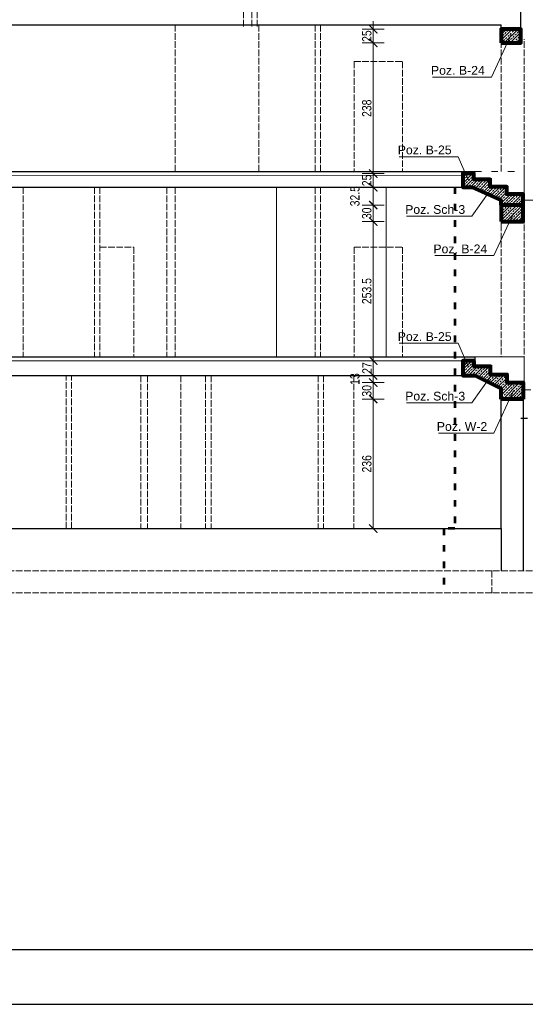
# Model space of a CAD drawing. Header units: inches. Extents: x 201967 to 338763, y -32705 to 30884.
# Tile 18 of 236: x 320500 to 321421, y -19919 to -18125. Entities that reach past the tile are written whole.
import ezdxf

# ---------------------------------------------------------------- set-up
doc = ezdxf.new("R2010")
doc.units = ezdxf.units.IN
doc.header["$MEASUREMENT"] = 0
doc.linetypes.add('ACAD_ISO02W100', pattern=[15, 12, -3])
doc.linetypes.add('ACAD_ISO03W100', pattern=[30, 12, -18])
doc.layers.add('00_kreskowanie', color=1, linetype='Continuous', lineweight=5, true_color=0xff0000)
for name, color, linetype, lineweight in [('00_mury grubo', 7, 'Continuous', 30), ('01 a KONSTRUKCJA żelbet', 94, 'Continuous', 80), ('01 a1 KONSTRUKCJA żelebet', 200, 'Continuous', 53), ('01h3 KONSTRUKCJA pozycje słupy', 252, 'Continuous', 13), ('1_OpisPomieszczen', 120, 'Continuous', 9), ('20 KRESKOWANIE ścian', 63, 'Continuous', 5), ('30 WIDOK 1 005', 5, 'Continuous', 5), ('34 WIDOK 5 030', 13, 'Continuous', 30), ('90 WYMIAR', 155, 'Continuous', 9), ('K_kreskowanie', 251, 'Continuous', 0)]:
    doc.layers.add(name, color=color, linetype=linetype, lineweight=lineweight)
doc.styles.add('100 arial', font='arial.ttf', dxfattribs={"width": 0.8, "height": 17})
doc.styles.add('OPIS', font='arial.ttf')
doc.styles.add('RomanS', font='romans.shx')
doc.dimstyles.new('100', dxfattribs={"dimscale": 10, "dimtxt": 17, "dimasz": 1.5, "dimexe": 2, "dimexo": 2, "dimgap": 0.3, "dimtad": 1, "dimdec": 1, "dimrnd": 0.5, "dimdsep": 46, "dimtxsty": '100 arial', "dimblk": 'ARCHTICK', "dimcen": 10, "dimclrd": 256, "dimclre": 256, "dimclrt": 256, "dimadec": 0, "dimazin": 0, "dimtfac": 1, "dimtdec": 1, "dimtix": 1, "dimtmove": 1, "dimatfit": 3, "dimfxl": 2, "dimfxlon": 1, "dimtolj": 1, "dimarcsym": 0})
doc.dimstyles.new('DIM100txt12', dxfattribs={"dimtxt": 12, "dimasz": 1.05, "dimexe": 0, "dimexo": 8, "dimgap": 4, "dimtad": 1, "dimdec": 7, "dimrnd": 0.5, "dimdsep": 46, "dimtxsty": 'RomanS', "dimblk1": 'DIM', "dimblk2": 'DIM', "dimsah": 1, "dimcen": 0.09, "dimse1": 1, "dimse2": 1, "dimclrt": 256, "dimadec": 1, "dimazin": 0, "dimtfac": 1, "dimtdec": 7, "dimtix": 1, "dimtofl": 0, "dimtmove": 2, "dimatfit": 3, "dimfxl": 1, "dimtolj": 1, "dimtzin": 0, "dimarcsym": 0})
pattern_1 = [(45, (-3795.3814, -7571.668), (-5.303301, 5.303301), []), (45, (-3790.078, -7571.668), (-5.303301, 5.303301), [3.75, -1.875])]

# ---------------------------------------------------------------- blocks, each defined once
blk = doc.blocks.new('DIM')
for p, q in [((0, -13), (0, 13)), ((8, 0), (-8, 0))]:
    blk.add_line(p, q)
at = {"const_width": 1.71}
blk.add_lwpolyline([(5.71, 5.71), (-5.71, -5.71)], dxfattribs=at)
blk = doc.blocks.new('_ARCHTICK')
at = {"color": 0, "linetype": 'ByBlock', "const_width": 0.15}
blk.add_lwpolyline([(-0.5, -0.5), (0.5, 0.5)], dxfattribs=at)
blk = doc.blocks.new('*D2522')
at = {"layer": '90 WYMIAR', "lineweight": -2, "transparency": 16777216}
for p, q in [((-443.7, -30), (-483.7, -30)), ((-463.7, -268), (-463.7, -30)), ((-443.7, -268), (-483.7, -268))]:
    blk.add_line(p, q, dxfattribs=at)
at = {"layer": 'Defpoints', "color": 0, "transparency": 16777216}
for p in [(-463.7, -30), (-230.6, -30), (-300.6, -268)]:
    blk.add_point(p, dxfattribs=at)
at = {"layer": '90 WYMIAR', "lineweight": -2, "transparency": 16777216, "xscale": 15, "yscale": 15, "zscale": 15}
for p, rotation in [((-463.7, -30), 90), ((-463.7, -268), 270)]:
    blk.add_blockref('_ARCHTICK', p, dxfattribs=dict(at, rotation=rotation))
at = {"layer": '90 WYMIAR', "transparency": 16777216, "insert": (-475.4, -149), "char_height": 17, "attachment_point": 5, "rotation": 90, "style": '100 arial'}
blk.add_mtext('\\A1;238', dxfattribs=at)
blk = doc.blocks.new('*D2523')
at = {"layer": '90 WYMIAR', "lineweight": -2, "transparency": 16777216}
for p, q in [((-463.7, -5), (-463.7, 10)), ((-443.7, -5), (-483.7, -5)), ((-463.7, -30), (-463.7, -5)), ((-443.7, -30), (-483.7, -30)), ((-463.7, -30), (-463.7, -45))]:
    blk.add_line(p, q, dxfattribs=at)
at = {"layer": 'Defpoints', "color": 0, "transparency": 16777216}
for p in [(-463.7, -5), (-230.6, -5), (-230.6, -30)]:
    blk.add_point(p, dxfattribs=at)
at = {"layer": '90 WYMIAR', "lineweight": -2, "transparency": 16777216, "xscale": 15, "yscale": 15, "zscale": 15}
for p, rotation in [((-463.7, -5), 270), ((-463.7, -30), 90)]:
    blk.add_blockref('_ARCHTICK', p, dxfattribs=dict(at, rotation=rotation))
at = {"layer": '90 WYMIAR', "transparency": 16777216, "insert": (-475.4, -17.5), "char_height": 17, "attachment_point": 5, "rotation": 90, "style": '100 arial'}
blk.add_mtext('\\A1;25', dxfattribs=at)
blk = doc.blocks.new('*D2542')
at = {"layer": '90 WYMIAR', "lineweight": -2, "transparency": 16777216}
for p, q in [((-443.7, -268), (-483.7, -268)), ((-463.7, -268), (-463.7, -253)), ((-463.7, -268), (-463.7, -293)), ((-443.7, -293), (-483.7, -293)), ((-463.7, -293), (-463.7, -308))]:
    blk.add_line(p, q, dxfattribs=at)
at = {"layer": 'Defpoints', "color": 0, "transparency": 16777216}
for p in [(-300.6, -268), (-463.7, -293), (-300.6, -293)]:
    blk.add_point(p, dxfattribs=at)
at = {"layer": '90 WYMIAR', "lineweight": -2, "transparency": 16777216, "xscale": 15, "yscale": 15, "zscale": 15}
for p, rotation in [((-463.7, -268), 270), ((-463.7, -293), 90)]:
    blk.add_blockref('_ARCHTICK', p, dxfattribs=dict(at, rotation=rotation))
at = {"layer": '90 WYMIAR', "transparency": 16777216, "insert": (-475.4, -280.5), "char_height": 17, "attachment_point": 5, "rotation": 90, "style": '100 arial'}
blk.add_mtext('\\A1;25', dxfattribs=at)
blk = doc.blocks.new('*D2543')
at = {"layer": '90 WYMIAR', "lineweight": -2, "transparency": 16777216}
for p, q in [((-443.7, -293), (-483.7, -293)), ((-463.7, -293), (-463.7, -325.4)), ((-443.7, -325.4), (-483.7, -325.4))]:
    blk.add_line(p, q, dxfattribs=at)
at = {"layer": 'Defpoints', "color": 0, "transparency": 16777216}
for p in [(-300.6, -293), (-463.7, -325.4), (-230.6, -325.4)]:
    blk.add_point(p, dxfattribs=at)
at = {"layer": '90 WYMIAR', "lineweight": -2, "transparency": 16777216, "xscale": 15, "yscale": 15, "zscale": 15}
for p, rotation in [((-463.7, -293), 90), ((-463.7, -325.4), 270)]:
    blk.add_blockref('_ARCHTICK', p, dxfattribs=dict(at, rotation=rotation))
at = {"layer": '90 WYMIAR', "transparency": 16777216, "insert": (-497.1, -309.2), "char_height": 17, "attachment_point": 5, "rotation": 90, "style": '100 arial'}
blk.add_mtext('\\A1;32.5', dxfattribs=at)
blk = doc.blocks.new('*D2544')
at = {"layer": '90 WYMIAR', "lineweight": -2, "transparency": 16777216}
for p, q in [((-443.7, -325.4), (-483.7, -325.4)), ((-463.7, -325.4), (-463.7, -355.4)), ((-443.7, -355.4), (-483.7, -355.4))]:
    blk.add_line(p, q, dxfattribs=at)
at = {"layer": 'Defpoints', "color": 0, "transparency": 16777216}
for p in [(-230.6, -325.4), (-463.7, -355.4), (-230.6, -355.4)]:
    blk.add_point(p, dxfattribs=at)
at = {"layer": '90 WYMIAR', "lineweight": -2, "transparency": 16777216, "xscale": 15, "yscale": 15, "zscale": 15}
for p, rotation in [((-463.7, -325.4), 90), ((-463.7, -355.4), 270)]:
    blk.add_blockref('_ARCHTICK', p, dxfattribs=dict(at, rotation=rotation))
at = {"layer": '90 WYMIAR', "transparency": 16777216, "insert": (-475.4, -340.4), "char_height": 17, "attachment_point": 5, "rotation": 90, "style": '100 arial'}
blk.add_mtext('\\A1;30', dxfattribs=at)
blk = doc.blocks.new('*D2545')
at = {"layer": '90 WYMIAR', "lineweight": -2, "transparency": 16777216}
for p, q in [((-443.7, -355.4), (-483.7, -355.4)), ((-463.7, -355.4), (-463.7, -609)), ((-443.7, -609), (-483.7, -609))]:
    blk.add_line(p, q, dxfattribs=at)
at = {"layer": 'Defpoints', "color": 0, "transparency": 16777216}
for p in [(-230.6, -355.4), (-463.7, -609), (-300.6, -609)]:
    blk.add_point(p, dxfattribs=at)
at = {"layer": '90 WYMIAR', "lineweight": -2, "transparency": 16777216, "xscale": 15, "yscale": 15, "zscale": 15}
for p, rotation in [((-463.7, -355.4), 90), ((-463.7, -609), 270)]:
    blk.add_blockref('_ARCHTICK', p, dxfattribs=dict(at, rotation=rotation))
at = {"layer": '90 WYMIAR', "transparency": 16777216, "insert": (-475.4, -482.2), "char_height": 17, "attachment_point": 5, "rotation": 90, "style": '100 arial'}
blk.add_mtext('\\A1;253.5', dxfattribs=at)
blk = doc.blocks.new('*D2546')
at = {"layer": '90 WYMIAR', "lineweight": -2, "transparency": 16777216}
for p, q in [((-443.7, -609), (-483.7, -609)), ((-463.7, -609), (-463.7, -636)), ((-443.7, -636), (-483.7, -636))]:
    blk.add_line(p, q, dxfattribs=at)
at = {"layer": 'Defpoints', "color": 0, "transparency": 16777216}
for p in [(-300.6, -609), (-463.7, -636), (-300.6, -636)]:
    blk.add_point(p, dxfattribs=at)
at = {"layer": '90 WYMIAR', "lineweight": -2, "transparency": 16777216, "xscale": 15, "yscale": 15, "zscale": 15}
for p, rotation in [((-463.7, -609), 90), ((-463.7, -636), 270)]:
    blk.add_blockref('_ARCHTICK', p, dxfattribs=dict(at, rotation=rotation))
at = {"layer": '90 WYMIAR', "transparency": 16777216, "insert": (-475.2, -622.5), "char_height": 17, "attachment_point": 5, "rotation": 90, "style": '100 arial'}
blk.add_mtext('\\A1;27', dxfattribs=at)
blk = doc.blocks.new('*D2547')
at = {"layer": '90 WYMIAR', "lineweight": -2, "transparency": 16777216}
for p, q in [((-443.7, -636), (-483.7, -636)), ((-463.7, -636), (-463.7, -649)), ((-443.7, -649), (-483.7, -649))]:
    blk.add_line(p, q, dxfattribs=at)
at = {"layer": 'Defpoints', "color": 0, "transparency": 16777216}
for p in [(-300.6, -636), (-463.7, -649), (-190.6, -649)]:
    blk.add_point(p, dxfattribs=at)
at = {"layer": '90 WYMIAR', "lineweight": -2, "transparency": 16777216, "xscale": 15, "yscale": 15, "zscale": 15}
for p, rotation in [((-463.7, -636), 90), ((-463.7, -649), 270)]:
    blk.add_blockref('_ARCHTICK', p, dxfattribs=dict(at, rotation=rotation))
at = {"layer": '90 WYMIAR', "transparency": 16777216, "insert": (-497.1, -642.5), "char_height": 17, "attachment_point": 5, "rotation": 90, "style": '100 arial'}
blk.add_mtext('\\A1;13', dxfattribs=at)
blk = doc.blocks.new('*D2548')
at = {"layer": '90 WYMIAR', "lineweight": -2, "transparency": 16777216}
for p, q in [((-443.7, -649), (-483.7, -649)), ((-463.7, -649), (-463.7, -679)), ((-443.7, -679), (-483.7, -679))]:
    blk.add_line(p, q, dxfattribs=at)
at = {"layer": 'Defpoints', "color": 0, "transparency": 16777216}
for p in [(-190.6, -649), (-463.7, -679), (-190.6, -679)]:
    blk.add_point(p, dxfattribs=at)
at = {"layer": '90 WYMIAR', "lineweight": -2, "transparency": 16777216, "xscale": 15, "yscale": 15, "zscale": 15}
for p, rotation in [((-463.7, -649), 90), ((-463.7, -679), 270)]:
    blk.add_blockref('_ARCHTICK', p, dxfattribs=dict(at, rotation=rotation))
at = {"layer": '90 WYMIAR', "transparency": 16777216, "insert": (-475.4, -664), "char_height": 17, "attachment_point": 5, "rotation": 90, "style": '100 arial'}
blk.add_mtext('\\A1;30', dxfattribs=at)
blk = doc.blocks.new('*D2549')
at = {"layer": '90 WYMIAR', "lineweight": -2, "transparency": 16777216}
for p, q in [((-443.7, -679), (-483.7, -679)), ((-463.7, -679), (-463.7, -915)), ((-443.7, -915), (-483.7, -915))]:
    blk.add_line(p, q, dxfattribs=at)
at = {"layer": 'Defpoints', "color": 0, "transparency": 16777216}
for p in [(-190.6, -679), (-463.7, -915), (-315, -915)]:
    blk.add_point(p, dxfattribs=at)
at = {"layer": '90 WYMIAR', "lineweight": -2, "transparency": 16777216, "xscale": 15, "yscale": 15, "zscale": 15}
for p, rotation in [((-463.7, -679), 90), ((-463.7, -915), 270)]:
    blk.add_blockref('_ARCHTICK', p, dxfattribs=dict(at, rotation=rotation))
at = {"layer": '90 WYMIAR', "transparency": 16777216, "insert": (-475.4, -797), "char_height": 17, "attachment_point": 5, "rotation": 90, "style": '100 arial'}
blk.add_mtext('\\A1;236', dxfattribs=at)
blk = doc.blocks.new('1 przekrój B Jagielońska')
at = {"layer": '20 KRESKOWANIE ścian'}
h = blk.add_hatch(dxfattribs=at)
h.set_pattern_fill('ANSI33', color=256, scale=30, angle=-90)
h.set_pattern_definition(pattern_1)
h.paths.add_polyline_path([(-195, -5), (-230.6, -5), (-230.6, -30), (-195, -30)])
h = blk.add_hatch(dxfattribs=at)
h.set_pattern_fill('ANSI33', color=256, scale=30, angle=-90)
h.set_pattern_definition(pattern_1)
h.paths.add_polyline_path([(-220.6, -292.2), (-250.6, -292.2), (-250.6, -279.1), (-280.6, -279.1), (-280.6, -268), (-300.6, -268), (-300.6, -293), (-283.75, -293), (-230.6, -316.21), (-230.6, -325.4), (-190.6, -325.4), (-190.6, -305.3), (-220.6, -305.3)])
h.paths.add_polyline_path([(-190.6, -325.4), (-230.6, -325.4), (-230.6, -355.4), (-190.6, -355.4)])
h = blk.add_hatch(dxfattribs=at)
h.set_pattern_fill('ANSI33', color=256, scale=30, angle=-90)
h.set_pattern_definition(pattern_1)
h.paths.add_polyline_path([(-190.6, -649), (-220.6, -649), (-220.6, -634), (-250.6, -634), (-250.6, -619), (-280.6, -619), (-280.6, -609), (-300.6, -609), (-300.6, -636), (-280.6, -636), (-277.9, -636), (-230.6, -659.65), (-230.6, -679), (-190.6, -679)])
at = {"layer": 'K_kreskowanie', "linetype": 'ACAD_ISO02W100'}
h = blk.add_hatch(dxfattribs=at)
h.set_pattern_fill('AR-CONC', color=256, scale=5, angle=-90)
h.set_pattern_definition([(320, (-79235.355, -7019.687), (-3.137607, -35.863009), [3.75, -41.25]), (265, (-79235.355, -7019.687), (37.609607, 6.937567), [3, -33]), (10.451444, (-79235.616, -7022.676), (34.472, -28.925442), [3.18701, -35.057106]), (316.1842, (-79225.355, -7019.687), (-8.275964, -53.362067), [5.625, -61.875]), (6.635635, (-79226.044, -7024.134), (48.70593, -46.733097), [4.780517, -52.585688]), (261.18416, (-79225.355, -7019.687), (48.70593, -46.733097), [4.5, -49.5]), (291, (-79227.855, -7024.687), (-20.130945, -29.845353), [3.75, -41.25]), (236, (-79227.855, -7024.687), (36.257502, -12.165767), [3, -33]), (341.451445, (-79229.532, -7027.174), (16.126558, -42.011119), [3.18701, -35.057106]), (307.5, (-79235.355, -7019.687), (16.6446927, -0.6079928), [0, -32.6, 0, -33.5, 0, -33.125]), (277.5, (-79235.355, -7019.687), (19.7205856, -13.153477), [0, -19.1, 0, -31.85, 0, -12.625]), (237.5, (-79235.355, -7008.537), (-1.1277436, -26.6911218), [0, -12.5, 0, -39, 0, -51.75]), (227.5, (-79235.355, -7003.537), (5.005249, -29.1593085), [0, -16.25, 0, -25.9, 0, -36.75])])
h.paths.add_polyline_path([(-188.6, -354), (-230.6, -354), (-230.6, -360.9), (-188.6, -360.9)])
at = {"layer": '00_kreskowanie', "color": 3}
for p, q in [((-300.6, -271.5), (-1511.03, -271)), ((-278.6, -609), (-1511.03, -609))]:
    blk.add_line(p, q, dxfattribs=at)
at = {"layer": '00_mury grubo', "color": 3}
for p, q in [((-195, -5), (-195, 786.87)), ((-1511.03, 3), (-230.6, 3)), ((-230.6, -5), (-230.6, 3)), ((-195, -5), (-230.6, -5)), ((-1541.03, -264), (-278.6, -264)), ((-1511.03, -293), (-300.6, -293)), ((-1541.03, -602), (-278.6, -602)), ((-1142.03, -636), (-300.6, -636)), ((-190.6, -649), (-190.6, -992)), ((-230.6, -915), (-230.6, -679)), ((-1370.03, -915), (-230.6, -915)), ((-230.6, -915), (-230.6, -992))]:
    blk.add_line(p, q, dxfattribs=at)
at = {"layer": '00_mury grubo', "color": 1}
blk.add_lwpolyline([(-278.6, -602), (-278.6, -617), (-248.6, -617), (-248.6, -632), (-218.6, -632), (-218.6, -647), (-188.6, -647), (-188.6, -662)], dxfattribs=at)
at = {"layer": '01 a KONSTRUKCJA żelbet'}
for p, q in [((-283.75, -293), (-230.6, -316.21)), ((-230.6, -325.4), (-230.6, -316.21)), ((-280.6, -636), (-277.9, -636)), ((-277.9, -636), (-230.6, -659.65)), ((-230.6, -679), (-230.6, -659.65)), ((-190.6, -679), (-230.6, -679))]:
    blk.add_line(p, q, dxfattribs=at)
for points in [[(-230.6, -30), (-195, -30), (-195, -5), (-230.6, -5)], [(-230.6, -355.4), (-190.6, -355.4), (-190.6, -325.4), (-230.6, -325.4)]]:
    blk.add_lwpolyline(points, close=True, dxfattribs=at)
for points in [[(-280.6, -279.1), (-280.6, -268), (-300.6, -268), (-300.6, -293), (-283.75, -293)], [(-190.6, -325.4), (-190.6, -305.3), (-220.6, -305.3), (-220.6, -292.2), (-250.6, -292.2), (-250.6, -279.1), (-280.6, -279.1), (-280.6, -268)], [(-280.6, -619), (-280.6, -609), (-300.6, -609), (-300.6, -636), (-280.6, -636)], [(-280.6, -609), (-280.6, -619), (-250.6, -619), (-250.6, -634), (-220.6, -634), (-220.6, -649), (-190.6, -649), (-190.6, -679)]]:
    blk.add_lwpolyline(points, dxfattribs=at)
at = {"layer": '01 a1 KONSTRUKCJA żelebet', "linetype": 'ACAD_ISO03W100'}
blk.add_line((-315, -293), (-315, -915), dxfattribs=at)
blk.add_lwpolyline([(-315, -915), (-335, -915), (-335, -1032)], dxfattribs=at)
at = {"layer": '1_OpisPomieszczen', "color": 252}
for p, q in [((-188.6, -330.9), (-188.6, -264)), ((-278.6, -602), (-188.6, -602)), ((-188.6, -647), (-188.6, -602))]:
    blk.add_line(p, q, dxfattribs=at)
at = {"layer": '1_OpisPomieszczen', "color": 1}
for p, q in [((-640.03, -293), (-640.03, -602)), ((-440.03, -293), (-440.03, -602))]:
    blk.add_line(p, q, dxfattribs=at)
at = {"layer": '30 WIDOK 1 005', "linetype": 'ACAD_ISO03W100'}
for p, q in [((-278.6, -264), (-188.6, -264)), ((-188.6, -662), (485.79, -662))]:
    blk.add_line(p, q, dxfattribs=at)
at = {"layer": '30 WIDOK 1 005'}
for points in [[(-188.6, -316.4), (-188.6, -303.3), (-218.6, -303.3), (-218.6, -290.2), (-248.6, -290.2), (-248.6, -277.1), (-278.6, -277.1), (-278.6, -264)], [(6.4, -316.4), (-188.6, -316.4)]]:
    blk.add_lwpolyline(points, dxfattribs=at)
at = {"layer": '34 WIDOK 5 030', "linetype": 'ACAD_ISO03W100'}
blk.add_lwpolyline([(-195, -714), (-55.82, -714), (565.86, -697), (565.86, -559.71), (625.9, -559.71), (625.9, -599), (1413.7, -687)], dxfattribs=at)
at = {"layer": 'K_kreskowanie', "linetype": 'ACAD_ISO02W100'}
for p, q in [((-700.03, 0), (-700.03, 300)), ((-685.03, 0), (-685.03, 300)), ((-675.03, 0), (-675.03, 300)), ((-824.38, 3), (-824.38, -264)), ((-672.03, 3), (-672.03, -264)), ((-569.6, 3), (-569.6, -264)), ((-559.6, 3), (-559.6, -264)), ((-230.6, -264), (-230.6, -30)), ((-188.6, -264), (-188.6, -22.9)), ((-498.6, -64), (-410.6, -64)), ((-498.6, -64), (-498.6, -264)), ((-410.6, -64), (-410.6, -264)), ((-1101.6, -293), (-1101.6, -602)), ((-971.6, -293), (-971.6, -602)), ((-961.6, -293), (-961.6, -602)), ((-839.6, -293), (-839.6, -602)), ((-824.6, -293), (-824.6, -602)), ((-569.6, -293), (-569.6, -602)), ((-559.6, -293), (-559.6, -602)), ((-188.6, -358.77), (-188.6, -319.23)), ((-230.6, -360.9), (-230.6, -324.59)), ((-230.6, -360.9), (-230.6, -602)), ((-188.6, -360.9), (-188.6, -602)), ((-961.6, -402), (-899.6, -402)), ((-899.6, -402), (-899.6, -602)), ((-498.6, -402), (-498.6, -602)), ((-498.6, -402), (-410.6, -402)), ((-410.6, -402), (-410.6, -602)), ((-1023.03, -915), (-1023.03, -636)), ((-1013.03, -915), (-1013.03, -636)), ((-887.03, -636), (-887.03, -915)), ((-875.03, -636), (-875.03, -915)), ((-814.03, -636), (-814.03, -915)), ((-769.03, -636), (-769.03, -915)), ((-759.03, -636), (-759.03, -915)), ((-564.03, -636), (-564.03, -915)), ((-554.03, -636), (-554.03, -915)), ((-499.03, -636), (-499.03, -915)), ((-247.6, -992), (-1992.5, -992)), ((-173.6, -992), (-247.6, -992)), ((-247.6, -992), (-247.6, -1032)), ((-247.6, -1032), (-1992.5, -1032)), ((-173.6, -1032), (-247.6, -1032))]:
    blk.add_line(p, q, dxfattribs=at)
at = {"layer": '01h3 KONSTRUKCJA pozycje słupy', "char_height": 16, "attachment_point": 6, "style": 'OPIS'}
for s, insert in [('Poz. B-24', (-260.45, -80.01)), ('Poz. B-25', (-320.97, -225.05)), ('Poz. Sch-3', (-296.26, -333.55)), ('Poz. B-24', (-256.05, -405.41)), ('Poz. B-25', (-320.97, -565.2)), ('Poz. Sch-3', (-296.26, -673.71)), ('Poz. W-2', (-256.05, -729.01))]:
    blk.add_mtext(s, dxfattribs=dict(at, insert=insert))
at = {"layer": '90 WYMIAR'}
for base, p1, p2, picture, middle in [((-463.68, -5), (-230.6, -30), (-230.6, -5), '*D2523', (-475.36, -17.5)), ((-463.68, -30), (-300.6, -268), (-230.6, -30), '*D2522', (-475.37, -149)), ((-463.68, -293), (-300.6, -268), (-300.6, -293), '*D2542', (-475.36, -280.5)), ((-463.68, -355.4), (-230.6, -325.4), (-230.6, -355.4), '*D2544', (-475.37, -340.4)), ((-463.68, -609), (-230.6, -355.4), (-300.6, -609), '*D2545', (-475.37, -482.2)), ((-463.68, -636), (-300.6, -609), (-300.6, -636), '*D2546', (-475.21, -622.5)), ((-463.68, -679), (-190.6, -649), (-190.6, -679), '*D2548', (-475.37, -664)), ((-463.68, -915), (-190.6, -679), (-315, -915), '*D2549', (-475.37, -797))]:
    dim = blk.add_linear_dim(base=base, p1=p1, p2=p2, angle=90, dimstyle='100', dxfattribs=at)
    dim.commit()
    dim.dimension.update_dxf_attribs({"geometry": picture, "text_midpoint": middle})
for base, p1, p2, picture, middle in [((-463.68, -325.4), (-300.6, -293), (-230.6, -325.4), '*D2543', (-485.37, -309.2)), ((-463.68, -649), (-300.6, -636), (-190.6, -649), '*D2547', (-485.37, -642.5))]:
    dim = blk.add_linear_dim(base=base, p1=p1, p2=p2, angle=90, dimstyle='100', dxfattribs=at)
    dim.commit()
    dim.dimension.update_dxf_attribs({"geometry": picture, "text_midpoint": middle, "dimtype": 128})
at = {"layer": '01h3 KONSTRUKCJA pozycje słupy', "annotation_type": 0, "has_hookline": 1, "hookline_direction": 1}
for points, text_width in [([(-212.41, -14.62), (-248.45, -92.17), (-256.45, -92.17)], 95.35), ([(-290.13, -280.52), (-308.97, -237.22), (-316.97, -237.22)], 95.53), ([(-251.63, -299.64), (-284.26, -345.83), (-292.26, -345.83)], 106.59), ([(-208.01, -340.02), (-244.05, -417.57), (-252.05, -417.57)], 95.35), ([(-290.13, -620.67), (-308.97, -577.37), (-316.97, -577.37)], 95.53), ([(-251.63, -639.8), (-284.26, -685.98), (-292.26, -685.98)], 106.59), ([(-208.01, -663.62), (-244.05, -741.17), (-252.05, -741.17)], 89)]:
    blk.add_leader(points, dimstyle='DIM100txt12', override={"dimasz": 8, "dimgap": 4, "dimtad": 1}, dxfattribs=dict(at, text_width=text_width))

msp = doc.modelspace()

# ---------------------------------------------------------------- linework, layer by layer
at = {"layer": 'Defpoints'}
for points in [[(318927.98, -16949.26), (318927.98, -19919.26), (323127.98, -19919.26), (323127.98, -16949.26)], [(319027.98, -17049.26), (319027.98, -19819.26), (323027.98, -19819.26), (323027.98, -17049.26)]]:
    msp.add_lwpolyline(points, close=True, dxfattribs=at)

# ---------------------------------------------------------------- block references
at = {"layer": '30 WIDOK 1 005'}
msp.add_blockref('1 przekrój B Jagielońska', (321607.3, -18137.23), dxfattribs=at)

doc.saveas('drawing.dxf')
